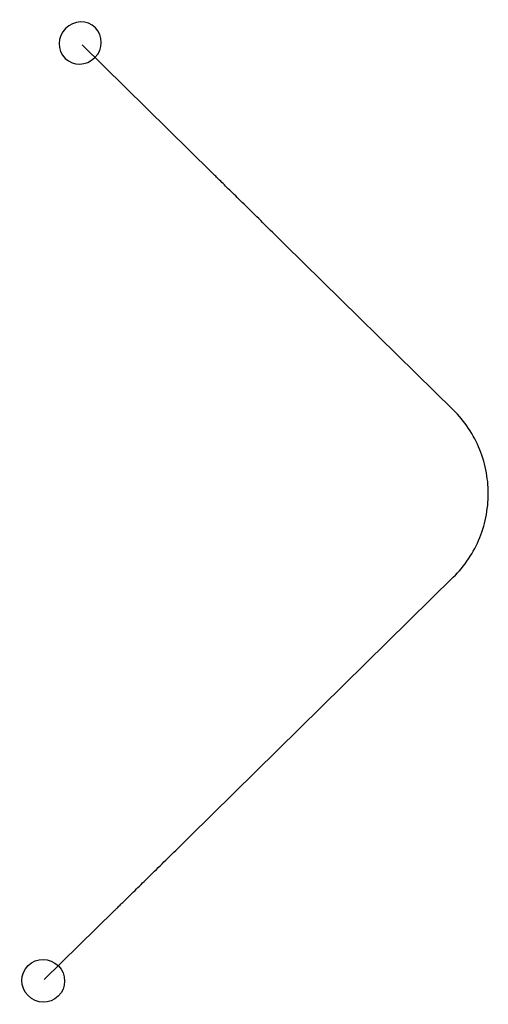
# Model space of a CAD drawing. Header units: millimetres. Extents: x -1013 to -774, y -248 to 255.
import ezdxf

# ---------------------------------------------------------------- set-up
doc = ezdxf.new("R2010")
doc.units = ezdxf.units.MM
doc.layers.add('Shell Mariotto$X-frame Achatas Ø22', color=7, linetype='Continuous', true_color=0x008919)

# ---------------------------------------------------------------- blocks, each defined once
blk = doc.blocks.new('wireframe_rep_0')
at = {"layer": 'Shell Mariotto$X-frame Achatas Ø22'}
blk.add_polyline3d([(-237.6, -235.18, 8.55), (-201.9, -200.05, 317.53), (-201.72, -199.87, 318.97), (-201.51, -199.67, 320.4), (-201.28, -199.43, 321.83), (-201.01, -199.18, 323.24), (-200.72, -198.89, 324.65), (-200.41, -198.58, 326.04), (-200.07, -198.25, 327.43), (-199.7, -197.88, 328.79), (-199.31, -197.5, 330.15), (-198.89, -197.08, 331.49), (-198.44, -196.65, 332.81), (-197.97, -196.18, 334.12), (-197.48, -195.7, 335.41), (-196.96, -195.19, 336.68), (-196.42, -194.66, 337.93), (-195.86, -194.1, 339.16), (-195.27, -193.52, 340.37), (-194.66, -192.92, 341.55), (-194.02, -192.29, 342.71), (-193.37, -191.65, 343.85), (-192.69, -190.98, 344.97), (-191.99, -190.3, 346.05), (-191.27, -189.59, 347.12), (-190.54, -188.86, 348.15), (-189.78, -188.12, 349.16), (-189, -187.35, 350.13), (-188.21, -186.57, 351.08), (-187.4, -185.77, 352), (-186.57, -184.96, 352.89), (-185.72, -184.13, 353.74), (-184.86, -183.28, 354.57), (-183.98, -182.41, 355.36), (-183.09, -181.54, 356.12), (-182.19, -180.65, 356.84), (-181.27, -179.74, 357.54), (-180.34, -178.82, 358.19), (-179.39, -177.9, 358.82), (-178.44, -176.95, 359.4), (-177.47, -176, 359.95), (-176.49, -175.04, 360.47), (-175.51, -174.07, 360.94), (-174.51, -173.09, 361.39), (-173.51, -172.11, 361.79), (-172.5, -171.11, 362.15), (-171.49, -170.11, 362.48), (-170.46, -169.11, 362.77), (-169.44, -168.1, 363.02), (-168.4, -167.08, 363.24), (-167.37, -166.06, 363.41), (-166.33, -165.04, 363.55), (-165.29, -164.02, 363.65), (-164.25, -162.99, 363.7), (-163.21, -161.96, 363.72), (-28.71, -29.58, 363.72), (-27.63, -28.49, 363.72), (-26.58, -27.37, 363.72), (-25.56, -26.23, 363.72), (-24.56, -25.06, 363.72), (-23.6, -23.86, 363.72), (-22.67, -22.64, 363.72), (-21.77, -21.4, 363.72), (-20.9, -20.13, 363.72), (-20.06, -18.85, 363.72), (-19.26, -17.54, 363.72), (-18.49, -16.21, 363.72), (-17.75, -14.86, 363.72), (-17.05, -13.49, 363.72), (-16.39, -12.11, 363.72), (-15.76, -10.71, 363.72), (-15.17, -9.29, 363.72), (-14.61, -7.86, 363.72), (-14.09, -6.42, 363.72), (-13.61, -4.96, 363.72), (-13.16, -3.49, 363.72), (-12.75, -2.01, 363.72), (-12.38, -0.52, 363.72), (-12.05, 0.98, 363.72), (-11.76, 2.49, 363.72), (-11.51, 4, 363.72), (-11.29, 5.52, 363.72), (-11.11, 7.05, 363.72), (-10.98, 8.58, 363.72), (-10.88, 10.11, 363.72), (-10.82, 11.64, 363.72), (-10.8, 13.18, 363.72), (-10.82, 14.71, 363.72), (-10.88, 16.25, 363.72), (-10.98, 17.78, 363.72), (-11.11, 19.31, 363.72), (-11.29, 20.83, 363.72), (-11.51, 22.35, 363.72), (-11.76, 23.87, 363.72), (-12.05, 25.38, 363.72), (-12.38, 26.87, 363.72), (-12.75, 28.37, 363.72), (-13.16, 29.85, 363.72), (-13.61, 31.31, 363.72), (-14.09, 32.77, 363.72), (-14.61, 34.22, 363.72), (-15.17, 35.65, 363.72), (-15.76, 37.06, 363.72), (-16.39, 38.46, 363.72), (-17.05, 39.85, 363.72), (-17.75, 41.22, 363.72), (-18.49, 42.56, 363.72), (-19.26, 43.89, 363.72), (-20.06, 45.2, 363.72), (-20.9, 46.49, 363.72), (-21.77, 47.76, 363.72), (-22.67, 49, 363.72), (-23.6, 50.22, 363.72), (-24.56, 51.41, 363.72), (-25.56, 52.58, 363.72), (-26.58, 53.73, 363.72), (-27.63, 54.85, 363.72), (-28.71, 55.94, 363.72), (-114.68, 140.55, 363.72), (-115.73, 141.58, 363.7), (-116.77, 142.62, 363.64), (-117.82, 143.65, 363.55), (-118.87, 144.68, 363.41), (-119.91, 145.7, 363.23), (-120.95, 146.73, 363.01), (-121.98, 147.74, 362.76), (-123.01, 148.76, 362.47), (-124.03, 149.76, 362.13), (-125.05, 150.76, 361.76), (-126.06, 151.76, 361.35), (-127.06, 152.74, 360.91), (-128.05, 153.72, 360.42), (-129.03, 154.68, 359.9), (-130.01, 155.64, 359.34), (-130.97, 156.59, 358.75), (-131.91, 157.52, 358.12), (-132.85, 158.44, 357.45), (-133.78, 159.35, 356.75), (-134.69, 160.25, 356.02), (-135.58, 161.13, 355.25), (-136.46, 161.99, 354.45), (-137.33, 162.85, 353.61), (-138.17, 163.68, 352.74), (-139.01, 164.5, 351.85), (-139.82, 165.3, 350.92), (-140.62, 166.09, 349.96), (-141.4, 166.85, 348.97), (-142.15, 167.6, 347.95), (-142.89, 168.32, 346.9), (-143.61, 169.03, 345.83), (-144.31, 169.72, 344.73), (-144.99, 170.38, 343.6), (-145.64, 171.03, 342.45), (-146.27, 171.65, 341.27), (-146.88, 172.25, 340.07), (-147.47, 172.83, 338.85), (-148.03, 173.38, 337.61), (-148.57, 173.92, 336.34), (-149.09, 174.42, 335.06), (-149.58, 174.9, 333.76), (-150.04, 175.36, 332.44), (-150.48, 175.8, 331.1), (-150.9, 176.2, 329.75), (-151.29, 176.59, 328.38), (-151.65, 176.94, 326.99), (-151.98, 177.27, 325.6), (-152.29, 177.58, 324.19), (-218.24, 242.49, 8.41)], dxfattribs=at)
at = {"layer": 'Shell Mariotto$X-frame Achatas Ø22', "extrusion": (-0.200414, 0.197262, -0.959647)}
blk.add_circle((-19.72, 314.39, 90.14), 11, dxfattribs=at)
at = {"layer": 'Shell Mariotto$X-frame Achatas Ø22', "extrusion": (0.110237, 0.108503, 0.987965)}
blk.add_circle((-0.94, 331.38, -49.95), 11, dxfattribs=at)
blk = doc.blocks.new('Document')
at = {"layer": 'Shell Mariotto$X-frame Achatas Ø22'}
blk.add_blockref('wireframe_rep_0', (0, 0), dxfattribs=at)

msp = doc.modelspace()

# ---------------------------------------------------------------- block references
at = {"layer": 'Shell Mariotto$X-frame Achatas Ø22'}
msp.add_blockref('Document', (-762.91, 0), dxfattribs=at)

doc.saveas('drawing.dxf')
